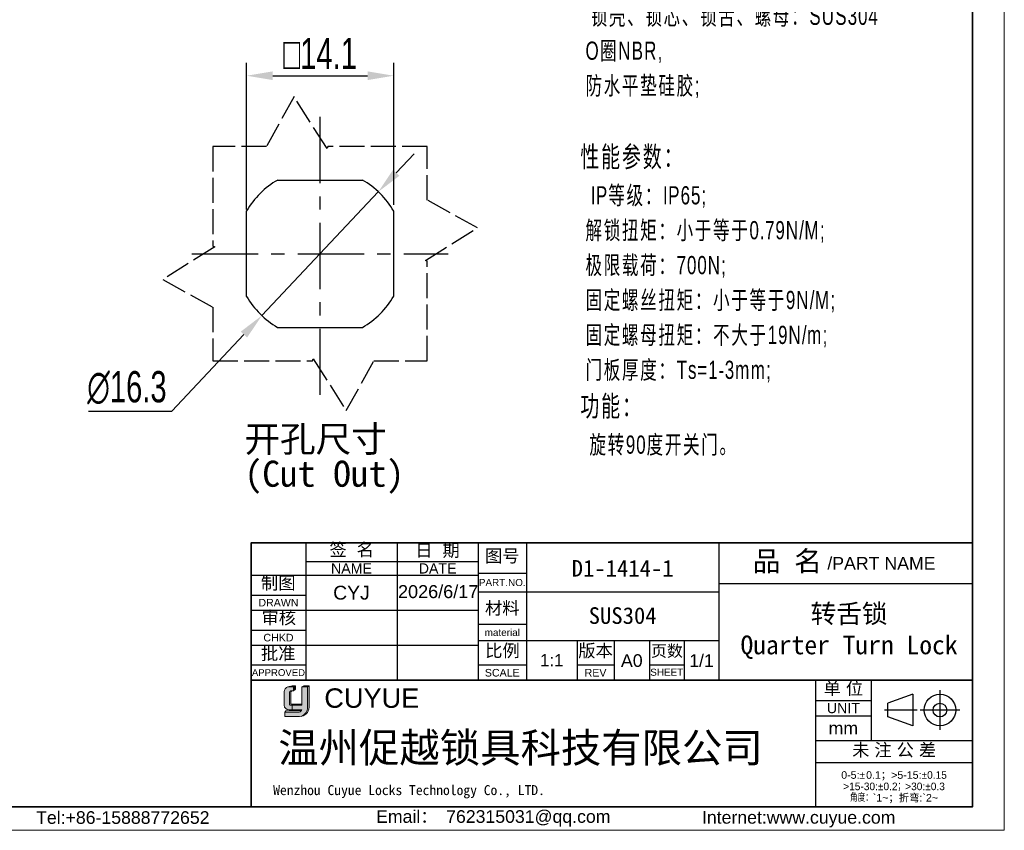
# Model space of a CAD drawing. Header units: millimetres. Extents: x 2240 to 2420, y 1473 to 1600.
# Tile 3 of 3: x 2326 to 2420, y 1473 to 1550. Entities that reach past the tile are written whole.
import ezdxf

# ---------------------------------------------------------------- set-up
doc = ezdxf.new("R2010")
doc.units = ezdxf.units.MM
doc.linetypes.add('ACAD_ISO02W100', pattern=[15, 12, -3])
doc.linetypes.add('CENTER', pattern=[10.159999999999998, 6.35, -1.27, 1.27, -1.27])
for name, color, linetype, lineweight in [('0007', 7, 'Continuous', 5), ('实线层', 7, 'Continuous', 25), ('尺寸线层', 3, 'Continuous', 18), ('粗实线层', 7, 'Continuous', 35), ('细实线层', 3, 'Continuous', 18), ('虚线层', 2, 'ACAD_ISO02W100', 18)]:
    doc.layers.add(name, color=color, linetype=linetype, lineweight=lineweight)
doc.layers.add('中心线层', color=1, linetype='CENTER')
doc.styles.add('ARIAL', font='arial.ttf')
doc.styles.get("Standard").update_dxf_attribs({"font": 'arial.ttf'})
doc.styles.add('TEXTSTYLE_2', font='arial.ttf')
doc.styles.add('TEXTSTYLE_3', font='arial.ttf')
doc.styles.add('TEXTSTYLE_4', font='arial.ttf')
doc.styles.add('标准', font='arial.ttf', dxfattribs={"width": 0.667})
doc.dimstyles.new('对齐', dxfattribs={"dimtxt": 3, "dimasz": 2.5, "dimexe": 1.25, "dimexo": 0.625, "dimtad": 1, "dimdsep": 46, "dimtxsty": '标准', "dimcen": 2.5, "dimclrd": 3, "dimclre": 3, "dimclrt": 3, "dimadec": 0, "dimazin": 0, "dimtfac": 1, "dimtmove": 0, "dimatfit": 3, "dimfxl": 1, "dimarcsym": 0})
doc.dimstyles.new('水平', dxfattribs={"dimtxt": 3, "dimasz": 2.5, "dimexe": 1.25, "dimexo": 0.625, "dimtad": 1, "dimtih": 1, "dimtoh": 1, "dimdsep": 46, "dimtxsty": '标准', "dimcen": 2.5, "dimclrd": 3, "dimclre": 3, "dimclrt": 3, "dimadec": 0, "dimazin": 0, "dimtfac": 1, "dimtmove": 0, "dimatfit": 3, "dimfxl": 1, "dimarcsym": 0})

# ---------------------------------------------------------------- blocks, each defined once
blk = doc.blocks.new('*D23')
at = {"layer": 'Defpoints', "color": 0, "transparency": 16777216}
for p in [(2361.938798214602, 1544.906588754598), (2347.838798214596, 1531.454001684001), (2361.938798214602, 1531.909595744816)]:
    blk.add_point(p, dxfattribs=at)
at = {"layer": '尺寸线层', "color": 3, "lineweight": -2, "transparency": 16777216}
for p, q in [((2347.838798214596, 1532.079001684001), (2347.838798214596, 1546.156588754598)), ((2361.938798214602, 1532.534595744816), (2361.938798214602, 1546.156588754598)), ((2350.338798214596, 1544.906588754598), (2359.438798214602, 1544.906588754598))]:
    blk.add_line(p, q, dxfattribs=at)
at = {"layer": '尺寸线层', "color": 3, "transparency": 16777216}
for points in [[(2350.338798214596, 1545.323255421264), (2350.338798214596, 1544.489922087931), (2347.838798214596, 1544.906588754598)], [(2359.438798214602, 1545.323255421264), (2359.438798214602, 1544.489922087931), (2361.938798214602, 1544.906588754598)]]:
    blk.add_solid(points, dxfattribs=at)
at = {"layer": '尺寸线层', "color": 3, "transparency": 16777216, "insert": (2354.888798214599, 1547.037727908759), "char_height": 3, "attachment_point": 5, "style": '标准'}
blk.add_mtext('{\\Fgdt|c134;o}14.1', dxfattribs=at)
blk = doc.blocks.new('*D24')
at = {"layer": 'Defpoints', "color": 0, "transparency": 16777216}
for p in [(2360.463334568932, 1533.774408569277), (2349.292783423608, 1521.903907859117)]:
    blk.add_point(p, dxfattribs=at)
at = {"layer": '尺寸线层', "color": 3, "lineweight": -2, "transparency": 16777216}
for p, q in [((2362.176609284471, 1535.595037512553), (2363.889884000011, 1537.415666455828)), ((2360.463334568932, 1533.774408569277), (2349.292783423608, 1521.903907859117)), ((2340.672627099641, 1512.743610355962), (2347.579508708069, 1520.083278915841)), ((2332.67286379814, 1512.743610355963), (2340.672627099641, 1512.743610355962))]:
    blk.add_line(p, q, dxfattribs=at)
at = {"layer": '尺寸线层', "color": 3, "transparency": 16777216}
for points in [[(2361.873171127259, 1535.880583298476), (2362.480047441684, 1535.309491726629), (2360.463334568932, 1533.774408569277)], [(2347.276070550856, 1520.368824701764), (2347.882946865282, 1519.797733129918), (2349.292783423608, 1521.903907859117)]]:
    blk.add_solid(points, dxfattribs=at)
at = {"layer": '尺寸线层', "color": 3, "transparency": 16777216, "insert": (2336.36024544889, 1514.984231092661), "char_height": 3, "attachment_point": 5, "style": '标准'}
blk.add_mtext('∅16.3', dxfattribs=at)

msp = doc.modelspace()

# ---------------------------------------------------------------- hatches: boundary and pattern name
at = {"layer": '实线层'}
h = msp.add_hatch(color=30, dxfattribs=at)
edge = h.paths.add_edge_path(flags=0)
edge.add_arc((2352.109272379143, 1485.750167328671), 0.1736465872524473, 103.89623382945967, 180.1196323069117, ccw=False)
edge.add_line((2352.067568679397, 1485.918731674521), (2352.33907463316, 1485.918731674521))
edge.add_line((2352.339074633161, 1485.918731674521), (2352.339074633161, 1486.29026508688))
edge.add_line((2352.339074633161, 1486.29026508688), (2351.793436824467, 1486.29026508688))
edge.add_arc((2351.96440416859, 1485.777830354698), 0.5402029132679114, 108.4506221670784, 173.4013944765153)
edge.add_line((2351.427779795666, 1485.839906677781), (2351.427779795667, 1484.527843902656))
edge.add_arc((2351.890015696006, 1484.570906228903), 0.4642374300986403, 185.3223660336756, 272.7233690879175)
edge.add_line((2351.912073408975, 1484.107193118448), (2352.202968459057, 1484.107193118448))
edge.add_line((2352.202968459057, 1484.107193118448), (2352.202968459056, 1484.527843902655))
edge.add_line((2352.202968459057, 1484.527843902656), (2352.072017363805, 1484.527843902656))
edge.add_arc((2352.061098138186, 1484.652944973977), 0.1255766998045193, 177.6597996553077, 274.98831874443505, ccw=False)
edge.add_line((2351.935626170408, 1484.658072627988), (2351.935626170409, 1485.749804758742))
h = msp.add_hatch(color=256, dxfattribs=at)
h.paths.add_polyline_path([(2352.190281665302, 1486.400772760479), (2351.793436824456, 1486.29026508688), (2352.339074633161, 1486.29026508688), (2352.526732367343, 1486.400772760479)], flags=0)
h.paths.add_polyline_path([(2353.138302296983, 1486.29026508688), (2353.669872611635, 1486.29026508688), (2353.826095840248, 1486.400772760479), (2353.334249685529, 1486.400772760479)], flags=0)
msp.add_hatch(color=256, dxfattribs=at).paths.add_polyline_path([(2352.339074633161, 1485.918731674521), (2352.526732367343, 1486.061319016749), (2352.526732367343, 1486.400772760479), (2352.339074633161, 1486.29026508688)], flags=0)
h = msp.add_hatch(color=256, dxfattribs=at)
edge = h.paths.add_edge_path(flags=0)
edge.add_line((2353.826095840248, 1486.400772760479), (2353.669872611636, 1486.29026508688))
edge.add_line((2353.669872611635, 1486.29026508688), (2353.669872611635, 1484.3421573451))
edge.add_arc((2352.788171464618, 1484.30776791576), 0.8823715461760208, -71.74154242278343, 2.2336036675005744, ccw=False)
edge.add_arc((2352.918422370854, 1484.365959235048), 0.9079854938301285, 279.2658368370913, 358.4978790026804)
edge.add_line((2353.826095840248, 1484.342157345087), (2353.826095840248, 1486.400772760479))
h = msp.add_hatch(color=256, dxfattribs=at)
edge = h.paths.add_edge_path(flags=0)
edge.add_line((2352.060852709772, 1484.733622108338), (2352.060852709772, 1485.749804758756))
edge.add_arc((2352.234498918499, 1485.750167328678), 0.1736465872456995, 103.89623382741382, 180.1196323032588, ccw=False)
edge.add_line((2352.192795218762, 1485.918731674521), (2352.067568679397, 1485.918731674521))
edge.add_arc((2352.109272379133, 1485.750167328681), 0.1736465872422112, 103.8962338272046, 180.1196323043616)
edge.add_line((2351.935626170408, 1485.749804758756), (2351.935626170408, 1484.658072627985))
edge.add_arc((2352.061098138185, 1484.652944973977), 0.1255766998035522, 177.6597996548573, 274.9883187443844)
edge.add_line((2352.072017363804, 1484.527843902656), (2353.138302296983, 1484.527843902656))
edge.add_line((2353.138302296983, 1484.527843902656), (2353.138302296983, 1484.633555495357))
edge.add_line((2353.138302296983, 1484.633555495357), (2352.140996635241, 1484.633555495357))
edge.add_arc((2352.159516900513, 1484.73051565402), 0.09871308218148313, 178.1966309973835, 259.1862447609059, ccw=False)
h = msp.add_hatch(color=256, dxfattribs=at)
edge = h.paths.add_edge_path(flags=0)
edge.add_line((2351.598266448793, 1484.00723325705), (2351.486495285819, 1483.884225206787))
edge.add_line((2351.48649528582, 1483.88422520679), (2352.873173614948, 1483.88422520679))
edge.add_arc((2352.822369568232, 1484.213750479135), 0.3334185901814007, 278.7644802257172, 323.8869948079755)
edge.add_line((2353.091723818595, 1484.017240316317), (2351.598266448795, 1484.00723325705))
at = {"layer": '尺寸线层'}
h = msp.add_hatch(color=179, dxfattribs=at)
edge = h.paths.add_edge_path(flags=0)
edge.add_line((2353.669872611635, 1486.29026508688), (2353.138302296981, 1486.29026508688))
edge.add_line((2353.138302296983, 1486.29026508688), (2353.138302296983, 1484.527843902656))
edge.add_line((2353.138302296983, 1484.527843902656), (2352.202968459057, 1484.527843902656))
edge.add_line((2352.202968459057, 1484.527843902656), (2352.202968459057, 1484.107193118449))
edge.add_line((2352.202968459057, 1484.107193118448), (2353.138302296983, 1484.107193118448))
edge.add_arc((2352.822369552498, 1484.213750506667), 0.3334186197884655, 278.7644821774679, 341.36184450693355, ccw=False)
edge.add_line((2352.873173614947, 1483.88422520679), (2351.486495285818, 1483.88422520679))
edge.add_line((2351.48649528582, 1483.88422520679), (2351.48649528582, 1483.458104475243))
edge.add_line((2351.48649528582, 1483.458104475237), (2352.903014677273, 1483.458104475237))
edge.add_arc((2352.918422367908, 1484.365959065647), 0.9079853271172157, 269.0276957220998, 279.2658387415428)
edge.add_arc((2352.788171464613, 1484.307767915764), 0.8823715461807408, 288.258457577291, 362.2336036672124)
edge.add_line((2353.669872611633, 1484.342157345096), (2353.669872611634, 1486.290265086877))

# ---------------------------------------------------------------- linework, layer by layer
for p, q in [((2370.03874416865, 1500.12083936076), (2370.03874416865, 1486.899822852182)), ((2374.656378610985, 1500.12083936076), (2374.656378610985, 1486.899822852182)), ((2393.126916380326, 1500.12083936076), (2393.126916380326, 1486.899822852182)), ((2348.263310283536, 1500.110517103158), (2348.263310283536, 1487.096962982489)), ((2353.512926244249, 1500.109604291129), (2353.512926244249, 1486.937194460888)), ((2362.262128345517, 1500.109604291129), (2362.262128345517, 1486.937194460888)), ((2370.039196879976, 1500.109604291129), (2370.039196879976, 1486.937194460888)), ((2393.125213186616, 1500.110110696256), (2393.125213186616, 1486.889094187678)), ((2353.512926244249, 1498.311157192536), (2370.039196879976, 1498.311157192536)), ((2348.26340498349, 1496.998776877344), (2370.039196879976, 1496.998776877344)), ((2370.03874416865, 1497.204438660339), (2374.656378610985, 1497.204438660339)), ((2370.03874416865, 1495.405991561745), (2393.126916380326, 1495.405991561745)), ((2393.125213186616, 1496.221576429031), (2417.445464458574, 1496.221576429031)), ((2348.26340498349, 1495.103116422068), (2353.512926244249, 1495.103116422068)), ((2348.26340498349, 1493.644916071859), (2370.039196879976, 1493.644916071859)), ((2348.26340498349, 1491.749255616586), (2353.512926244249, 1491.749255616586)), ((2370.03874416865, 1492.295164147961), (2374.656378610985, 1492.295164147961)), ((2370.03874416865, 1490.739750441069), (2393.126916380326, 1490.739750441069)), ((2379.517046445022, 1490.739750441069), (2379.517046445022, 1486.899822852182)), ((2383.06533396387, 1490.739750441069), (2383.06533396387, 1486.899822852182)), ((2386.467801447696, 1490.739750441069), (2386.467801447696, 1486.899822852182)), ((2389.77305557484, 1490.739750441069), (2389.77305557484, 1486.899822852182)), ((2348.26340498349, 1490.291055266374), (2370.039196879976, 1490.291055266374)), ((2348.26340498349, 1488.395394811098), (2353.512926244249, 1488.395394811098)), ((2370.03874416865, 1488.406629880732), (2374.656378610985, 1488.406629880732)), ((2379.517046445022, 1488.406629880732), (2383.06533396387, 1488.406629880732)), ((2386.467801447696, 1488.406629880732), (2389.77305557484, 1488.406629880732)), ((2393.125213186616, 1486.899822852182), (2393.126916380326, 1486.899822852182)), ((2402.377441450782, 1486.937194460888), (2402.377441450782, 1474.834345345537)), ((2402.377488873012, 1486.933295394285), (2402.377488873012, 1474.781839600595)), ((2407.724223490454, 1486.933295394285), (2407.724223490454, 1481.14910067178)), ((2414.307255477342, 1485.976398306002), (2414.307255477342, 1482.169702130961)), ((2411.703877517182, 1485.586810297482), (2409.328723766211, 1484.726719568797)), ((2411.703877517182, 1485.586810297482), (2411.703877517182, 1482.559290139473)), ((2402.377488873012, 1484.989028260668), (2407.724223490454, 1484.989028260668)), ((2412.134052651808, 1484.073050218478), (2408.992512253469, 1484.073050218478)), ((2409.328723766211, 1483.419380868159), (2409.328723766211, 1484.726719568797)), ((2416.210603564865, 1484.073050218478), (2412.403907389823, 1484.073050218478)), ((2402.377488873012, 1483.530827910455), (2407.724223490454, 1483.530827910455)), ((2411.703877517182, 1482.559290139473), (2409.328723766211, 1483.419380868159)), ((2402.377488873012, 1481.14910067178), (2417.445559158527, 1481.14910067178)), ((2402.377488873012, 1479.059013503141), (2417.445559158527, 1479.059013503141))]:
    msp.add_line(p, q)
for radius in [1.513760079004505, 0.6536693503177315]:
    msp.add_circle((2414.307255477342, 1484.073050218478), radius)
at = {"layer": '0007'}
for p, q in [((2351.793436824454, 1486.29026508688), (2352.190281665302, 1486.400772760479)), ((2351.793436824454, 1486.29026508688), (2352.339074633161, 1486.29026508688)), ((2352.190281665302, 1486.400772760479), (2352.526732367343, 1486.400772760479)), ((2352.339074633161, 1486.29026508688), (2352.526732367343, 1486.400772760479)), ((2352.339074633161, 1485.918731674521), (2352.339074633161, 1486.29026508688)), ((2352.339074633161, 1485.918731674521), (2352.526732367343, 1486.061319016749)), ((2352.526732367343, 1486.061319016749), (2352.526732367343, 1486.400772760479)), ((2353.138302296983, 1486.29026508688), (2353.334249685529, 1486.400772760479)), ((2353.138302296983, 1486.29026508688), (2353.669872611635, 1486.29026508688)), ((2353.138302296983, 1484.527843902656), (2353.138302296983, 1486.29026508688)), ((2353.334249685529, 1486.400772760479), (2353.826095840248, 1486.400772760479)), ((2353.669872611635, 1486.29026508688), (2353.826095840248, 1486.400772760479)), ((2353.669872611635, 1486.29026508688), (2353.669872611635, 1484.342157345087)), ((2353.826095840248, 1486.400772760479), (2353.826095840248, 1484.342157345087)), ((2351.427779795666, 1484.527843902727), (2351.427779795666, 1485.83990667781)), ((2351.935626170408, 1484.658072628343), (2351.935626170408, 1485.749804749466)), ((2352.060852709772, 1484.733622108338), (2352.060852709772, 1485.749804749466)), ((2352.067568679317, 1485.918731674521), (2352.339074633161, 1485.918731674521)), ((2351.91207340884, 1484.107193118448), (2353.138302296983, 1484.107193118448)), ((2352.072017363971, 1484.527843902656), (2353.138302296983, 1484.527843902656)), ((2352.14099663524, 1484.633555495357), (2353.138302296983, 1484.633555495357)), ((2352.202968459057, 1484.527843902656), (2352.202968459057, 1484.107193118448)), ((2351.48649528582, 1483.88422520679), (2351.598266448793, 1484.00723325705)), ((2351.48649528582, 1483.458104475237), (2351.48649528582, 1483.88422520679)), ((2351.48649528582, 1483.88422520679), (2352.873173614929, 1483.88422520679)), ((2351.48649528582, 1483.458104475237), (2352.903014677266, 1483.458104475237)), ((2351.598266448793, 1484.00723325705), (2353.091723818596, 1484.017240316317))]:
    msp.add_line(p, q, dxfattribs=at)
for centre, radius, start, end in [((2351.964404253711, 1485.777830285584), 0.5402030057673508, 108.4506284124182, 173.4013882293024), ((2352.10927237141, 1485.750167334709), 0.1736465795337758, 103.8962318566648, 180.1196373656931), ((2352.234498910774, 1485.750167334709), 0.1736465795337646, 103.8962318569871, 180.1196373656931), ((2351.89001567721, 1484.570906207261), 0.4642374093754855, 185.3223635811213, 272.7233715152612), ((2352.06109814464, 1484.652944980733), 0.1255767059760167, 177.6598026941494, 274.9883156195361), ((2352.159516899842, 1484.730515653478), 0.09871308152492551, 178.1966306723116, 259.1862450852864), ((2352.822369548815, 1484.213750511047), 0.3334186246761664, 278.7644826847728, 341.3618439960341), ((2352.918422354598, 1484.365959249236), 0.9079855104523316, 269.0276967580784, 358.4978781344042), ((2352.788171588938, 1484.307767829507), 0.8823714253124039, 288.2424993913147, 2.233609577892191)]:
    msp.add_arc(centre, radius, start, end, dxfattribs=at)
at = {"layer": '中心线层'}
for p, q in [((2354.878058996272, 1514.289121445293), (2354.878058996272, 1541.389194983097)), ((2342.583709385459, 1527.839158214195), (2367.172408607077, 1527.839158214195))]:
    msp.add_line(p, q, dxfattribs=at)
at = {"layer": '粗实线层'}
for p, q in [((2348.26340498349, 1486.937194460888), (2402.377441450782, 1486.937194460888)), ((2402.377488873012, 1486.933295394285), (2417.445559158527, 1486.933295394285))]:
    msp.add_line(p, q, dxfattribs=at)
msp.add_lwpolyline([(2250.861865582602, 1597.094522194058), (2417.445559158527, 1597.094522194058), (2417.445559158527, 1474.793957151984), (2250.861865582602, 1474.793957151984)], close=True, dxfattribs=at)
at = {"layer": '粗实线层', "color": 7, "lineweight": 30}
for points in [[(2350.816317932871, 1534.904903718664), (2358.939800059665, 1534.904903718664)], [(2347.838798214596, 1523.731688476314), (2347.838798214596, 1531.946627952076)], [(2361.938798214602, 1523.768720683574), (2361.938798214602, 1531.909595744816)], [(2350.809503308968, 1520.777334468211), (2358.946614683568, 1520.777334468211)]]:
    msp.add_lwpolyline(points, dxfattribs=at)
at = {"layer": '粗实线层'}
msp.add_lwpolyline([(2417.445464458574, 1500.110110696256), (2390.465542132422, 1500.110110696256), (2348.26340498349, 1500.109604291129), (2348.26340498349, 1474.781839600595)], dxfattribs=at)
at = {"layer": '粗实线层', "color": 7, "lineweight": 30}
for start, end in [(119.892425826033, 149.7360676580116), (29.96297002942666, 60.107574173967), (210.2639323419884, 240.0522993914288), (299.9477006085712, 330.0370299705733)]:
    msp.add_arc((2354.878058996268, 1527.839158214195), 8.15, start, end, dxfattribs=at)
at = {"layer": '细实线层'}
msp.add_lwpolyline([(2240.03118321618, 1600.132439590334), (2420.483476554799, 1600.132439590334), (2420.483476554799, 1472.539908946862), (2240.03118321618, 1472.539908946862)], close=True, dxfattribs=at)
at = {"layer": '虚线层', "color": 6, "lineweight": 30, "ltscale": 0.2}
msp.add_lwpolyline([(2365.141634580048, 1538.107745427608), (2355.63308099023, 1538.107745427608), (2355.547182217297, 1537.915495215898), (2352.390669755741, 1542.90137041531), (2349.735209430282, 1538.107745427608), (2344.60838708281, 1538.107745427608), (2344.60838708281, 1528.571615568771), (2344.775095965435, 1528.497127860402), (2339.814758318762, 1525.356773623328), (2344.60838708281, 1522.701314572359), (2344.60838708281, 1517.574492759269), (2354.138795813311, 1517.574492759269), (2354.217495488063, 1517.746880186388), (2357.391690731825, 1512.789445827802), (2360.042388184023, 1517.574492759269), (2365.141634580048, 1517.574492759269), (2365.141634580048, 1527.117807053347), (2364.98106562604, 1527.18761936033), (2369.973269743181, 1530.325569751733), (2365.141634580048, 1532.982967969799)], close=True, dxfattribs=at)

# ---------------------------------------------------------------- texts
at = {"line_spacing_factor": 0.8999999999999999}
for s, insert, char_height, width, attachment_point, style in [('签  名', (2357.907648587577, 1500.064297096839), 1.215166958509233, 5.344835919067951, 2, 'TEXTSTYLE_2'), ('日  期', (2366.140467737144, 1500.001348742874), 1.215166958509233, 5.344835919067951, 2, 'TEXTSTYLE_2'), ('图号', (2372.347561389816, 1499.469612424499), 1.215166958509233, 3.560059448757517, 2, 'TEXTSTYLE_2'), ('{\\fSimSun|b0|i0|c0|p34;品 名}', (2399.673458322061, 1499.328106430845), 1.944267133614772, 7.123916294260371, 2, 'TEXTSTYLE_2'), ('/PART NAME', (2408.702499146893, 1498.755083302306), 1.215166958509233, 10.34924721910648, 2, 'TEXTSTYLE_3'), ('NAME', (2357.887527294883, 1498.141033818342), 0.9721335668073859, 3.913831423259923, 2, 'TEXTSTYLE_3'), ('DATE', (2366.150662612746, 1498.141033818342), 0.9721335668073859, 3.613879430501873, 2, 'TEXTSTYLE_3'), ('制图', (2350.872712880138, 1496.859214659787), 1.215166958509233, 3.560059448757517, 2, 'TEXTSTYLE_2'), ('PART.NO.', (2372.347561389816, 1496.645461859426), 0.6804934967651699, 4.480126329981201, 2, 'TEXTSTYLE_3'), ('DRAWN', (2350.88816561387, 1494.738566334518), 0.7291001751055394, 3.840650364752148, 2, 'TEXTSTYLE_3'), ('材料', (2372.347561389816, 1494.458161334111), 1.215166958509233, 3.560059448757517, 2, 'TEXTSTYLE_2'), ('审核', (2350.915731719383, 1493.538825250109), 1.215166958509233, 3.560059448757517, 2, 'TEXTSTYLE_2'), ('material', (2372.347561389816, 1491.857704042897), 0.6804934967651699, 4.270159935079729, 2, 'TEXTSTYLE_3'), ('CHKD', (2350.88816561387, 1491.384705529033), 0.7291001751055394, 2.881165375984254, 2, 'TEXTSTYLE_3'), ('批准', (2350.866217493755, 1490.104328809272), 1.215166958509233, 3.560059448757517, 2, 'TEXTSTYLE_2'), ('比例', (2372.367767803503, 1490.382680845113), 1.215166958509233, 3.560059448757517, 2, 'TEXTSTYLE_2'), ('版本', (2381.291190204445, 1490.375026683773), 1.215166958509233, 3.560059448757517, 2, 'TEXTSTYLE_2'), ('页数', (2388.137871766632, 1490.306450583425), 1.117953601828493, 3.275254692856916, 2, 'TEXTSTYLE_2'), ('A0', (2384.766567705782, 1489.427370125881), 1.215166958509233, 1.784776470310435, 2, 'TEXTSTYLE_2'), ('1/1', (2391.449985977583, 1489.427370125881), 1.215166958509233, 2.677164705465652, 2, 'TEXTSTYLE_2'), ('APPROVED', (2350.88816561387, 1487.994389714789), 0.6561901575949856, 5.083644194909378, 2, 'TEXTSTYLE_3'), ('SCALE', (2372.347561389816, 1488.01777645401), 0.7291001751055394, 3.333803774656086, 2, 'TEXTSTYLE_3'), ('REV', (2381.291190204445, 1488.01777645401), 0.7291001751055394, 1.581586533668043, 2, 'TEXTSTYLE_4'), ('SHEET', (2388.120428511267, 1488.04207979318), 0.6804934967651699, 2.811709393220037, 2, 'TEXTSTYLE_4'), ('单 位', (2405.050856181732, 1486.753263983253), 1.215166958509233, 4.452447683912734, 2, 'TEXTSTYLE_2'), ('CUYUE', (2355.286274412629, 1486.15251117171), 1.861769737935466, 20.74618008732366, 1, 'TEXTSTYLE_2'), ('UNIT', (2405.050856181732, 1484.745994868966), 0.9721335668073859, 3.162144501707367, 2, 'TEXTSTYLE_3'), ('mm', (2405.050856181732, 1482.947547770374), 1.215166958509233, 2.818825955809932, 2, 'TEXTSTYLE_3'), ('未 注 公 差', (2409.920003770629, 1480.855656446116), 1.215166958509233, 9.797283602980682, 2, 'TEXTSTYLE_2'), ('0-5:{\\Fgdt,gbcbig.shx;`\\fsimsun|b0|i0|c0|p34;\\W0.16667; \\farial|b0|i0|c0|p34;\\W1;0.1\\fsimsun|b0|i0|c0|p34;；}>5-15:{\\Fgdt,gbcbig.shx;`0.15\\P>15-30:`0.2；>30:`0.3\\P角度：}`1~{\\fsimsun|b0|i0|c0|p34;；折弯}:`2~', (2409.911524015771, 1478.208396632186), 0.7276448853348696, 14.791524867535, 2, 'TEXTSTYLE_2'), ('{\\fsimsun|b0|i0|c134|p34;\\C0;Wenzhou Cuyue Locks Technology Co., LTD.}', (2350.381292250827, 1476.874537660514), 0.9574815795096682, 39.96447328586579, 1, 'TEXTSTYLE_3'), ('Tel:+86-15888772652', (2335.964222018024, 1474.371362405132), 1.212741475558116, 17.21561813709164, 2, 'TEXTSTYLE_3'), ('{\\C256;Email\\fSimSun|b0|i0|c0|p34;： \\farial|b0|i0|c0|p34;762315031@qq.com}', (2371.486854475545, 1474.469051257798), 1.212741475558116, 24.63116464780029, 2, 'TEXTSTYLE_3'), ('{\\C256;Internet:www.cuyue.com}', (2400.768563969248, 1474.389709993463), 1.212741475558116, 35.94788158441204, 2, 'TEXTSTYLE_3')]:
    msp.add_mtext(s, dxfattribs=dict(at, insert=insert, char_height=char_height, width=width, attachment_point=attachment_point, style=style))
at = {"attachment_point": 5}
for s, insert, char_height, width in [('{\\fFangSong|b0|i0|c134|p34;\\C3;D1-1414-1}', (2383.890795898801, 1497.669373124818), 1.595802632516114, 30.78139095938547), ('{\\fFangSong|b0|i0|c134|p34;\\C3;SUS304}', (2383.890795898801, 1493.121349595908), 1.595802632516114, 30.78139095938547), ('1:1', (2377.086712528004, 1488.854050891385), 1.164231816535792, 8.101113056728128)]:
    msp.add_mtext(s, dxfattribs=dict(at, insert=insert, char_height=char_height, width=width))
at = {"insert": (2405.598336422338, 1491.594963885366), "char_height": 1.8, "width": 43.27955999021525, "attachment_point": 5, "style": 'ARIAL'}
msp.add_mtext('{\\fFangSong|b0|i0|c134|p34;转舌锁\\PQuarter Turn Lock}', dxfattribs=at)
at = {"layer": '尺寸线层', "insert": (2379.830690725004, 1555.3577201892), "char_height": 1.7454091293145, "width": 56.72307573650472, "attachment_point": 1, "line_spacing_factor": 1.150569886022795, "style": '标准'}
msp.add_mtext('{\\fSimSun|b0|i0|c134|p2;\\H1.14286x;\\T1.1;技术要求：\\P \\H0.875x;锁壳、锁芯、锁舌、螺母：\\fArial|b0|i0|c134|p34;SUS304^I\\P O\\fSimSun|b0|i0|c134|p2;圈\\fArial|b0|i0|c134|p34;NBR,\\P \\fSimSun|b0|i0|c134|p2;防水平垫硅胶\\fArial|b0|i0|c134|p34;;\\P\\P\\fSimSun|b0|i0|c134|p2;\\H1.14286x;性能参数：\\P \\fArial|b0|i0|c134|p34;\\H0.875x;IP\\fSimSun|b0|i0|c134|p2;等级：\\fArial|b0|i0|c134|p34;IP65;\\P \\fSimSun|b0|i0|c134|p2;解锁扭矩：小于等于\\fArial|b0|i0|c134|p34;0.79N/M;\\P \\fSimSun|b0|i0|c134|p2;极限载荷：\\fArial|b0|i0|c134|p34;700N;\\P \\fSimSun|b0|i0|c134|p2;固定螺丝扭矩：小于等于\\fArial|b0|i0|c134|p34;9N/M;\\P \\fSimSun|b0|i0|c134|p2;固定螺母扭矩：不大于\\fArial|b0|i0|c134|p34;19N/m;\\P \\fSimSun|b0|i0|c134|p2;门板厚度：\\fArial|b0|i0|c134|p34;Ts=1-3mm;\\P\\fSimSun|b0|i0|c134|p2;\\H1.14286x;功能：\\P\\H0.87499x; 旋转\\fArial|b0|i0|c134|p34;90\\fSimSun|b0|i0|c134|p2;度开关门。}', dxfattribs=at)
at = {"layer": '尺寸线层', "attachment_point": 1}
for s, insert, char_height, width in [('\\pxsm0.8;{\\fSimSun|b0|i0|c134|p34;开孔尺寸\\P(Cut Out)}', (2347.631244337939, 1511.321646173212), 2.5, 32.08781013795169), ('{\\fSimSun|b0|i0|c134|p2;\\C0;温州促越锁具科技有限公司}', (2350.872293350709, 1481.882637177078), 2.837802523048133, 52.09612860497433)]:
    msp.add_mtext(s, dxfattribs=dict(at, insert=insert, char_height=char_height, width=width))
at = {"layer": '细实线层', "insert": (2357.887527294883, 1495.3218464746), "char_height": 1.329835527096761, "attachment_point": 5}
msp.add_mtext_dynamic_manual_height_columns('CYJ', width=15.36116716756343, gutter_width=1.167410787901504, heights=[0], dxfattribs=at)
at = {"layer": '细实线层', "insert": (2362.350786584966, 1496.050820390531), "char_height": 1.239473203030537, "attachment_point": 1}
msp.add_mtext('2026/6/17', dxfattribs=at)

# ---------------------------------------------------------------- dimensions: what is measured, and where the dimension line sits
at = {"layer": '尺寸线层'}
dim = msp.add_linear_dim(base=(2361.938798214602, 1544.906588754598), p1=(2347.838798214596, 1531.454001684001), p2=(2361.938798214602, 1531.909595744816), text='{\\Fgdt|c134;o}<>', dimstyle='对齐', dxfattribs=at)
dim.commit()
dim.dimension.update_dxf_attribs({"geometry": '*D23', "text_midpoint": (2354.888798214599, 1547.037727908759)})
dim = msp.add_diameter_dim_2p(p1=(2360.463334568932, 1533.774408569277), p2=(2349.292783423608, 1521.903907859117), dimstyle='水平', dxfattribs=at)
dim.commit()
dim.dimension.update_dxf_attribs({"geometry": '*D24', "text_midpoint": (2336.36024544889, 1512.743610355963), "dimtype": 163})

doc.saveas('drawing.dxf')
